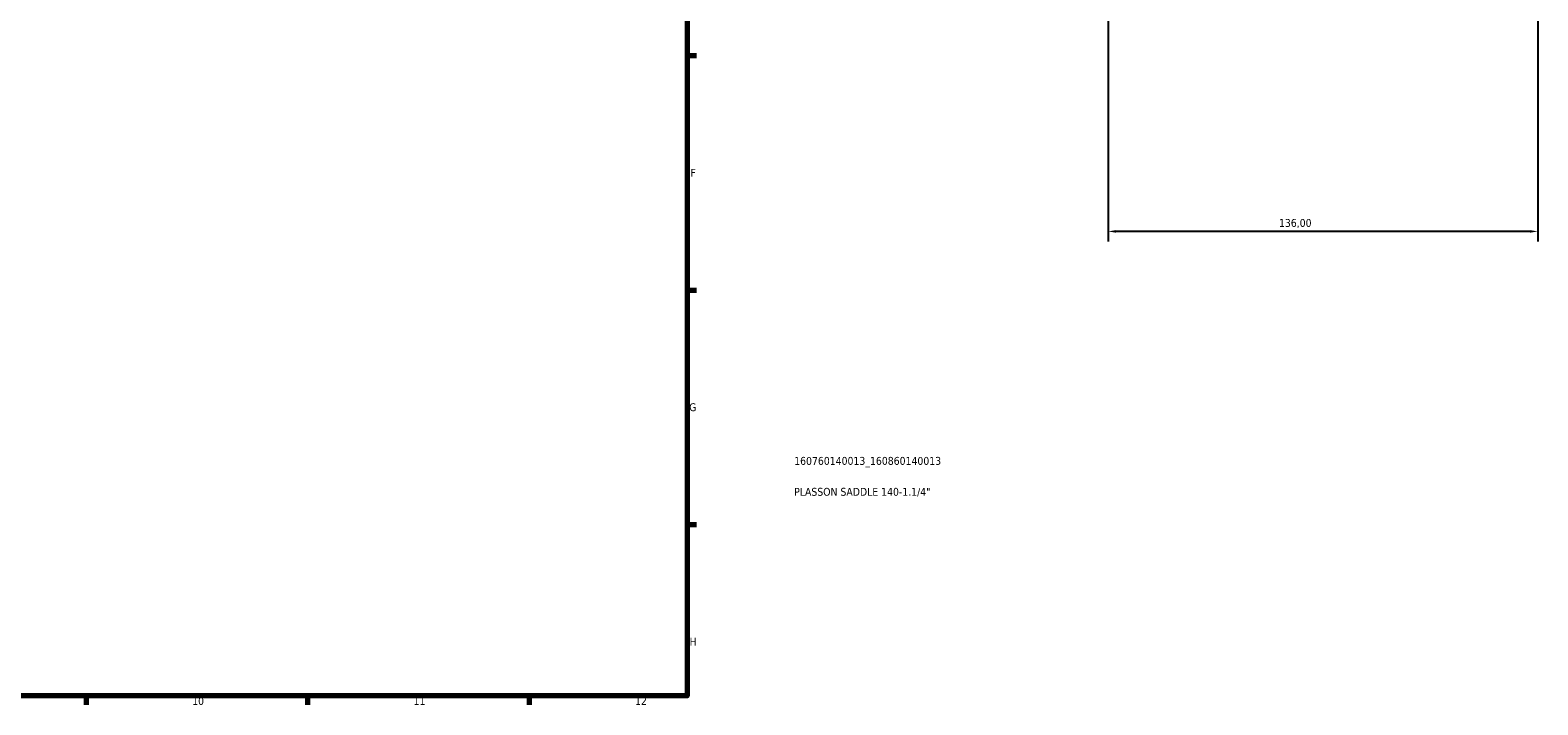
# Model space of a CAD drawing. Header units: millimetres. Extents: x 0 to 1130, y -35 to 1083.
# Tile 5 of 6: x 613 to 1090, y 17 to 231. Entities that reach past the tile are written whole.
import ezdxf

# ---------------------------------------------------------------- set-up
doc = ezdxf.new("R2010")
doc.units = ezdxf.units.MM
for name, color, linetype, lineweight in [('Border (ISO)', 7, 'Continuous', 70), ('Dimension (ISO)', 7, 'Continuous', 25), ('Title (ISO)', 7, 'Continuous', 50)]:
    doc.layers.add(name, color=color, linetype=linetype, lineweight=lineweight)
doc.styles.add('Note Text (ISO)', font='tahoma.ttf')
doc.dimstyles.new('Default (ISO)', dxfattribs={"dimtxt": 2.5, "dimasz": 2.5, "dimexe": 3.175, "dimexo": 0, "dimgap": 0.762, "dimtad": 1, "dimrnd": 1e-08, "dimzin": 0, "dimtxsty": 'Note Text (ISO)', "dimcen": 0.09, "dimdle": 10, "dimclrd": 256, "dimclre": 256, "dimclrt": 232, "dimazin": 0, "dimtfac": 1.40208, "dimtmove": 0, "dimatfit": 3, "dimfxl": 1, "dimtolj": 1, "dimtzin": 0, "dimlwd": -1, "dimlwe": -1, "dimarcsym": 0})

# ---------------------------------------------------------------- blocks, each defined once
blk = doc.blocks.new('Borders Default Border')
at = {"layer": 'Border (ISO)'}
for p, q in [((821, 222.75), (823.9, 222.75)), ((821, 148.5), (823.9, 148.5)), ((821, 74.25), (823.9, 74.25)), ((630.75, 20), (630.75, 17.1)), ((700.83, 20), (700.83, 17.1)), ((770.92, 20), (770.92, 17.1))]:
    blk.add_line(p, q, dxfattribs=at)
at = {"layer": 'Border (ISO)', "flags": 128}
blk.add_lwpolyline([(20, 20), (20, 574), (821, 574), (821, 20), (20, 20)], dxfattribs=at)
at = {"layer": 'Border (ISO)', "color": 232, "true_color": 0xca0064, "char_height": 2.5, "attachment_point": 7, "style": 'Note Text (ISO)'}
for s, insert in [('F', (822, 184.38)), ('G', (821.61, 110.08)), ('H', (821.74, 35.88)), ('10', (664.29, 17.05)), ('11', (734.37, 17.1)), ('12', (804.46, 17.1))]:
    blk.add_mtext(s, dxfattribs=dict(at, insert=insert))
blk = doc.blocks.new('Title Blocks ISO')
at = {"layer": 'Title (ISO)', "color": 232, "true_color": 0xca0064, "style": 'Note Text (ISO)'}
for tag, p in [('PART_NUMBER_001', (33.84, 73.13)), ('DESCRIPTION_001', (33.84, 63.34))]:
    blk.add_attdef(tag, p, '', height=2.5, dxfattribs=at)
blk = doc.blocks.new('*D8')
at = {"layer": 'Defpoints', "color": 0, "transparency": 16777216}
for p in [(954.23, 314.88), (1090.23, 314.88), (954.23, 167.06)]:
    blk.add_point(p, dxfattribs=at)
at = {"layer": 'Dimension (ISO)', "transparency": 16777216}
for p, q in [((954.23, 314.88), (954.23, 163.89)), ((1090.23, 314.88), (1090.23, 163.89)), ((1087.73, 167.06), (956.73, 167.06))]:
    blk.add_line(p, q, dxfattribs=at)
for points in [[(956.73, 167.48), (956.73, 166.65), (954.23, 167.06)], [(1087.73, 167.48), (1087.73, 166.65), (1090.23, 167.06)]]:
    blk.add_solid(points, dxfattribs=at)
at = {"layer": 'Dimension (ISO)', "color": 232, "true_color": 0xca0064, "transparency": 16777216, "insert": (1008.28, 171), "char_height": 2.5, "attachment_point": 1, "style": 'Note Text (ISO)'}
blk.add_mtext('\\A1;136,00', dxfattribs=at)

msp = doc.modelspace()

# ---------------------------------------------------------------- block references
msp.add_blockref('Borders Default Border', (0, 0))
msp.add_blockref('Title Blocks ISO', (821, 20)).add_auto_attribs({'PART_NUMBER_001': '160760140013_160860140013', 'DESCRIPTION_001': 'PLASSON SADDLE 140-1.1/4"'})

# ---------------------------------------------------------------- dimensions: what is measured, and where the dimension line sits
at = {"layer": 'Dimension (ISO)'}
dim = msp.add_linear_dim(base=(954.23, 167.062), p1=(1090.23, 314.877), p2=(954.23, 314.877), dimstyle='Default (ISO)', override={"dimdec": 2, "dimtp": 0, "dimtm": 0, "dimtdec": 2, "dimtofl": 0, "dimatfit": 1}, dxfattribs=at)
dim.commit()
dim.dimension.update_dxf_attribs({"geometry": '*D8', "text_midpoint": (1013.23, 167.062), "dimtype": 160})

doc.saveas('drawing.dxf')
